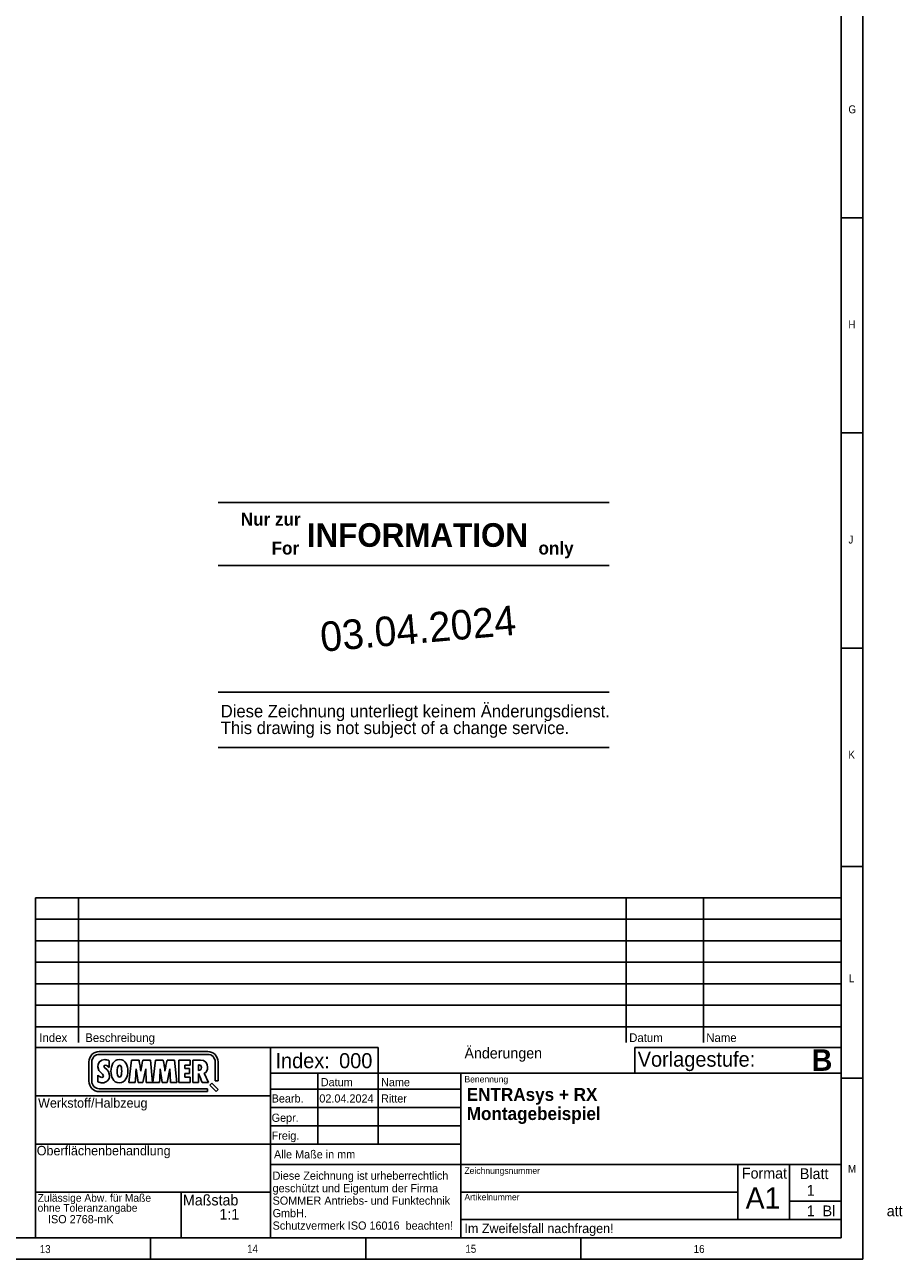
# Model space of a CAD drawing. Extents: x 5 to 844, y 5 to 589.
# Tile 23 of 25: x 641 to 844, y 5 to 292. Entities that reach past the tile are written whole.
import ezdxf
from ezdxf.enums import TextEntityAlignment as Align

# ---------------------------------------------------------------- set-up
doc = ezdxf.new("R2010")
doc.units = 0
doc.linetypes.add('SLD-DURCHGEHEND', pattern=[0])
doc.layers.get('0').update_dxf_attribs({"linetype": 'CONTINUOUS'})
doc.styles.add('SLDTEXTSTYLE0', font='ARIALBD.TTF', dxfattribs={"width": 0.948})
doc.styles.add('SLDTEXTSTYLE1', font='ARIAL.TTF', dxfattribs={"width": 0.948})
doc.styles.add('SLDTEXTSTYLE2', font='GOTHIC.TTF', dxfattribs={"width": 0.913})

# ---------------------------------------------------------------- blocks, each defined once
blk = doc.blocks.new('SW_NOTE_0')
at = {"color": 0, "linetype": 'CONTINUOUS', "insert": (0, 3.87), "char_height": 3, "attachment_point": 1, "style": 'SLDTEXTSTYLE0'}
blk.add_mtext('only', dxfattribs=at)
blk = doc.blocks.new('SW_NOTE_0_1')
at = {"color": 0, "linetype": 'CONTINUOUS', "insert": (0, 3.87), "char_height": 3, "attachment_point": 1, "style": 'SLDTEXTSTYLE0'}
blk.add_mtext('For', dxfattribs=at)
blk = doc.blocks.new('SW_NOTE_0_2')
at = {"color": 0, "linetype": 'SLD-DURCHGEHEND', "char_height": 2.9104, "attachment_point": 1, "style": 'SLDTEXTSTYLE1'}
for s, insert in [('Diese Zeichnung unterliegt keinem Änderungsdienst.', (0, 3.75)), ('This drawing is not subject of a change service.', (0, -0.13))]:
    blk.add_mtext(s, dxfattribs=dict(at, insert=insert))
blk = doc.blocks.new('SW_NOTE_0_3')
at = {"color": 0, "linetype": 'CONTINUOUS', "insert": (0, 7.09), "char_height": 5.5, "attachment_point": 1, "style": 'SLDTEXTSTYLE0'}
blk.add_mtext('INFORMATION', dxfattribs=at)
blk = doc.blocks.new('SW_NOTE_0_4')
at = {"color": 0, "linetype": 'SLD-DURCHGEHEND', "insert": (0, 3.87), "char_height": 3, "attachment_point": 1, "style": 'SLDTEXTSTYLE0'}
blk.add_mtext('Nur zur', dxfattribs=at)
blk = doc.blocks.new('BLOCK2')
at = {"color": 7, "linetype": 'SLD-DURCHGEHEND'}
for p, q in [((0, 56.92), (90.83, 56.92)), ((0, 42.32), (90.83, 42.32)), ((0, 12.9), (90.83, 12.9)), ((0, 0), (90.83, 0))]:
    blk.add_line(p, q, dxfattribs=at)
at = {"color": 171, "linetype": 'SLD-DURCHGEHEND'}
for name, p in [('SW_NOTE_0_4', (5.23, 50.69)), ('SW_NOTE_0_2', (0.58, 6.17))]:
    blk.add_blockref(name, p, dxfattribs=at)
at = {"color": 171, "linetype": 'CONTINUOUS'}
blk.add_blockref('SW_NOTE_0_3', (20.58, 45.06), dxfattribs=at)
at = {"color": 7, "linetype": 'CONTINUOUS'}
for name, p in [('SW_NOTE_0_1', (12.39, 43.99)), ('SW_NOTE_0', (74.4, 43.99))]:
    blk.add_blockref(name, p, dxfattribs=at)
at = {"color": 171, "linetype": 'CONTINUOUS', "style": 'SLDTEXTSTYLE1', "width": 0.948}
blk.add_attdef('AUTOATTR0', text='', height=6.88, rotation=5, dxfattribs=at).set_placement((24.19, 20.2), align=Align.BOTTOM_LEFT)
blk = doc.blocks.new('LOGO_SOMMER_2016_8')
for p, q in [((92, 30), (8, 30)), ((0, 22), (0, 7)), ((2.19, 7), (2.19, 22)), ((8, 27.81), (92, 27.81)), ((15.52, 17.59), (15.52, 22.9)), ((32.87, 23.44), (30.81, 6.04)), ((38.79, 23.44), (32.87, 23.44)), ((47.56, 23.44), (41.74, 23.44)), ((49.17, 6.04), (47.56, 23.44)), ((51.63, 23.44), (49.57, 6.04)), ((57.58, 23.44), (51.63, 23.44)), ((66.33, 23.44), (60.51, 23.44)), ((67.93, 6.04), (66.33, 23.44)), ((69.48, 23.44), (69.48, 6.04)), ((78.33, 23.44), (69.48, 23.44)), ((74.21, 16.85), (74.21, 19.37)), ((74.21, 19.37), (78.33, 19.37)), ((78.33, 19.37), (78.33, 23.44)), ((80.32, 23.44), (80.32, 6.07)), ((86.37, 23.44), (80.32, 23.44)), ((84.89, 15.4), (84.89, 19.67)), ((97.81, 22), (97.81, 7.19)), ((100, 7.19), (100, 22)), ((6.9, 11.82), (6.93, 11.82)), ((6.93, 11.82), (6.93, 6.48)), ((36.43, 16.7), (38.03, 6.04)), ((41.82, 6.04), (43.93, 16.6)), ((43.93, 16.6), (44.28, 6.04)), ((55.19, 16.7), (56.8, 6.04)), ((60.58, 6.04), (62.69, 16.6)), ((62.69, 16.6), (63.05, 6.04)), ((74.19, 10.14), (74.19, 12.96)), ((74.19, 12.96), (77.85, 12.96)), ((78.26, 10.14), (74.19, 10.14)), ((77.85, 16.85), (74.21, 16.85)), ((77.85, 12.96), (77.85, 16.85)), ((78.26, 6.04), (78.26, 10.14)), ((84.95, 15.4), (84.89, 15.4)), ((84.92, 6.07), (84.92, 12.96)), ((92.68, 6.04), (89.17, 13.34)), ((91.81, 1.19), (8, 1.19)), ((30.81, 6.04), (35.84, 6.04)), ((38.03, 6.04), (41.82, 6.04)), ((44.28, 6.04), (49.17, 6.04)), ((49.57, 6.04), (54.58, 6.04)), ((56.8, 6.04), (60.58, 6.04)), ((63.05, 6.04), (67.93, 6.04)), ((69.48, 6.04), (78.26, 6.04)), ((80.32, 6.07), (84.92, 6.07)), ((87.59, 6.04), (92.68, 6.04)), ((91.81, -1), (91.81, 1.19)), ((95.17, 5.38), (93.62, 3.84)), ((93.62, 3.84), (98.45, -1)), ((100, 0.55), (95.17, 5.38)), ((97.81, 7.19), (100, 7.19)), ((98.45, -1), (100, 0.55)), ((8, -1), (91.81, -1))]:
    blk.add_line(p, q)
for points in [[(8, 30), (3.58, 30), (0, 26.42), (0, 22)], [(100, 22), (100, 26.42), (96.42, 30), (92, 30)], [(2.19, 22), (2.19, 25.21), (4.8, 27.81), (8, 27.81)], [(12.24, 23.72), (8.81, 23.72), (6.88, 21.35), (6.88, 18.05)], [(11.5, 18.43), (11.5, 19.01), (12.19, 19.42), (12.7, 19.42)], [(15.52, 22.9), (14.63, 23.46), (13.28, 23.72), (12.24, 23.72)], [(12.7, 19.42), (13.92, 19.42), (14.81, 18.45), (15.52, 17.59)], [(23.63, 23.82), (18.83, 23.82), (17.05, 18.94), (17.05, 14.87)], [(21.83, 14.49), (21.83, 15.61), (22.03, 19.37), (23.63, 19.37)], [(30.2, 14.79), (30.2, 18.96), (28.59, 23.82), (23.63, 23.82)], [(23.63, 19.37), (25.19, 19.37), (25.36, 15.99), (25.36, 14.87)], [(39.6, 18.83), (39.38, 20.36), (39.02, 21.89), (38.79, 23.44)], [(41.74, 23.44), (41.1, 20.54), (40.6, 17.61), (40.11, 14.69)], [(58.37, 18.81), (58.14, 20.36), (57.79, 21.89), (57.58, 23.44)], [(60.51, 23.44), (59.87, 20.54), (59.36, 17.61), (58.88, 14.69)], [(84.89, 19.67), (84.97, 19.67), (85.05, 19.67), (85.12, 19.67)], [(85.12, 19.67), (86.24, 19.7), (87.18, 18.71), (87.18, 17.61)], [(91.89, 17.77), (91.89, 21.17), (89.83, 23.44), (86.37, 23.44)], [(92, 27.81), (95.21, 27.81), (97.81, 25.21), (97.81, 22)], [(6.88, 18.05), (6.88, 13.8), (11.3, 13.01), (11.3, 11.1)], [(9.95, 9.93), (8.88, 9.93), (7.51, 10.95), (6.9, 11.82)], [(11.3, 11.1), (11.3, 10.39), (10.59, 9.93), (9.95, 9.93)], [(10.26, 5.74), (13.74, 5.74), (15.93, 8.18), (15.93, 11.61)], [(15.93, 11.61), (15.93, 16.34), (11.5, 16.67), (11.5, 18.43)], [(17.05, 14.87), (17.05, 10.77), (18.5, 5.76), (23.46, 5.76)], [(23.56, 10.21), (22.11, 10.21), (21.83, 13.44), (21.83, 14.49)], [(23.46, 5.76), (28.21, 5.76), (30.2, 10.72), (30.2, 14.79)], [(25.36, 14.87), (25.36, 13.67), (25.26, 10.21), (23.56, 10.21)], [(35.84, 6.04), (36.07, 9.58), (36.35, 13.16), (36.43, 16.7)], [(40.11, 14.69), (39.93, 16.09), (39.83, 17.46), (39.6, 18.83)], [(54.58, 6.04), (54.84, 9.58), (55.12, 13.16), (55.19, 16.7)], [(58.88, 14.69), (58.7, 16.09), (58.6, 17.46), (58.37, 18.81)], [(84.92, 12.96), (86.06, 10.75), (86.73, 8.36), (87.59, 6.04)], [(87.18, 17.61), (87.18, 16.27), (86.27, 15.4), (84.95, 15.4)], [(89.17, 13.34), (91.07, 13.34), (91.89, 16.24), (91.89, 17.77)], [(0, 7), (0, 2.58), (3.58, -1), (8, -1)], [(8, 1.19), (4.8, 1.19), (2.19, 3.8), (2.19, 7)], [(6.93, 6.48), (8.07, 6.09), (9.04, 5.74), (10.26, 5.74)]]:
    blk.add_open_spline(points, degree=3)
blk = doc.blocks.new('SW_NOTE_0_6')
at = {"color": 0, "linetype": 'CONTINUOUS', "char_height": 1.9, "attachment_point": 1, "style": 'SLDTEXTSTYLE1'}
for s, insert in [('Diese Zeichnung ist urheberrechtlich', (0, 2.45)), ('geschützt und Eigentum der Firma', (0, -0.45)), ('SOMMER Antriebs- und Funktechnik', (0, -3.35)), ('GmbH.  ', (0, -6.25)), ('Schutzvermerk ISO 16016  beachten! ', (0, -9.15))]:
    blk.add_mtext(s, dxfattribs=dict(at, insert=insert))
blk = doc.blocks.new('SW_NOTE_0_7')
at = {"color": 0, "linetype": 'CONTINUOUS', "char_height": 1.8, "attachment_point": 1, "style": 'SLDTEXTSTYLE1'}
for s, insert in [('Zulässige Abw. für Maße', (0, 2.32)), ('ohne Toleranzangabe', (0, 0))]:
    blk.add_mtext(s, dxfattribs=dict(at, insert=insert))

msp = doc.modelspace()

# ---------------------------------------------------------------- linework, layer by layer
at = {"color": 7, "linetype": 'SLD-DURCHGEHEND'}
for p, q in [((836, 4.92), (836, 589)), ((831.001, 9.92), (831.001, 583.92)), ((836, 247), (831, 247)), ((831, 197), (836, 197)), ((836, 147), (831, 147)), ((831.001, 96.25), (836, 96.25)), ((643.801, 88.97), (643.801, 9.92)), ((831.001, 88.97), (643.801, 88.97)), ((653.801, 55.304), (653.801, 88.97)), ((781.001, 88.97), (781.001, 55.304)), ((799.001, 88.97), (799.001, 55.304)), ((831.001, 88.97), (831.001, 9.92)), ((831.001, 83.97), (643.801, 83.97)), ((831.001, 78.97), (643.801, 78.97)), ((831.001, 73.97), (643.801, 73.97)), ((831.001, 68.97), (643.801, 68.97)), ((643.801, 63.97), (831.001, 63.97)), ((831.001, 58.97), (643.801, 58.97)), ((643.801, 54.17), (723.401, 54.17)), ((698.401, 9.92), (698.401, 54.17)), ((723.401, 54.17), (723.401, 31.72)), ((831.001, 54.17), (783.001, 54.17)), ((783.001, 54.17), (783.001, 48.17)), ((831.001, 48.17), (698.401, 48.17)), ((709.401, 31.72), (709.401, 48.17)), ((742.601, 48.17), (742.601, 9.92)), ((831, 47), (836, 47)), ((742.601, 44.47), (698.401, 44.47)), ((698.401, 42.92), (643.801, 42.92)), ((742.601, 40.22), (698.401, 40.22)), ((742.601, 35.97), (698.401, 35.97)), ((698.401, 31.72), (643.801, 31.72)), ((742.601, 31.72), (698.401, 31.72)), ((698.401, 26.92), (831.001, 26.92)), ((807.001, 26.92), (807.001, 14.17)), ((819.001, 14.17), (819.001, 27.095)), ((698.401, 20.52), (643.801, 20.52)), ((677.601, 9.92), (677.601, 20.52)), ((807.001, 20.545), (742.601, 20.545)), ((831.001, 18.42), (819.001, 18.42)), ((742.601, 14.17), (831.001, 14.17)), ((10, 9.92), (831.001, 9.92)), ((643.801, 9.92), (831.001, 9.92)), ((670.5, 9.92), (670.5, 4.92)), ((720.5, 9.92), (720.5, 4.92)), ((770.5, 9.92), (770.5, 4.92)), ((5.175, 4.92), (836, 4.92)), ((649.073, 4.92), (836, 4.92))]:
    msp.add_line(p, q, dxfattribs=at)

# ---------------------------------------------------------------- block references
at = {"color": 7, "linetype": 'CONTINUOUS'}
ref = msp.add_blockref('BLOCK2', (686.247, 123.879), dxfattribs=at)
ref.add_attrib('AUTOATTR0', '03.04.2024', dxfattribs={"color": 7, "linetype": 'CONTINUOUS', "height": 6.8792, "rotation": 5, "style": 'SLDTEXTSTYLE1', "width": 0.948}).set_placement((710.434, 144.079), align=Align.BOTTOM_LEFT)
at = {"color": 7, "linetype": 'CONTINUOUS', "xscale": 0.3, "yscale": 0.3, "zscale": 0.3}
msp.add_blockref('LOGO_SOMMER_2016_8', (656.203, 44.212), dxfattribs=at)
at = {"color": 7, "linetype": 'CONTINUOUS'}
for name, p in [('SW_NOTE_0_6', (698.868, 22.86)), ('SW_NOTE_0_7', (644.27, 17.78))]:
    msp.add_blockref(name, p, dxfattribs=at)

# ---------------------------------------------------------------- texts
at = {"color": 7, "linetype": 'CONTINUOUS', "attachment_point": 1}
for s, insert, char_height, style in [('G', (832.667, 273.146), 1.852, 'SLDTEXTSTYLE2'), ('H', (832.667, 223.146), 1.852, 'SLDTEXTSTYLE2'), ('J', (832.667, 173.146), 1.852, 'SLDTEXTSTYLE2'), ('K', (832.667, 123.146), 1.852, 'SLDTEXTSTYLE2'), ('L', (832.785, 71.157), 1.852, 'SLDTEXTSTYLE2'), ('Index', (644.676, 57.436), 2, 'SLDTEXTSTYLE1'), ('Beschreibung', (655.339, 57.436), 2, 'SLDTEXTSTYLE1'), ('Datum', (781.724, 57.438), 2, 'SLDTEXTSTYLE1'), ('Name', (799.629, 57.438), 2, 'SLDTEXTSTYLE1'), ('Änderungen', (743.447, 54.103), 2.5, 'SLDTEXTSTYLE1'), ('Index:', (699.542, 52.841), 3.5, 'SLDTEXTSTYLE1'), ('000', (714.326, 52.841), 3.5, 'SLDTEXTSTYLE1'), ('Vorlagestufe:', (783.702, 53.19), 3.5, 'SLDTEXTSTYLE1'), ('B', (824.149, 53.726), 5, 'SLDTEXTSTYLE0'), ('Datum', (710.078, 47.05), 1.9, 'SLDTEXTSTYLE1'), ('Name', (724.073, 47.05), 1.9, 'SLDTEXTSTYLE1'), ('Benennung', (743.447, 47.521), 1.5, 'SLDTEXTSTYLE1'), ('Bearb.', (698.648, 43.262), 1.9, 'SLDTEXTSTYLE1'), ('02.04.2024', (709.733, 43.257), 1.9, 'SLDTEXTSTYLE1'), ('Ritter', (724.073, 43.257), 1.9, 'SLDTEXTSTYLE1'), ('ENTRAsys + RX', (743.981, 44.739), 3, 'SLDTEXTSTYLE0'), ('Werkstoff/Halbzeug', (644.377, 42.37), 2.2, 'SLDTEXTSTYLE1'), ('Montagebeispiel', (743.981, 40.297), 3, 'SLDTEXTSTYLE0'), ('Gepr.', (698.648, 38.779), 1.9, 'SLDTEXTSTYLE1'), ('Freig.', (698.648, 34.618), 1.9, 'SLDTEXTSTYLE1'), ('Oberflächenbehandlung', (644.073, 31.282), 2.2, 'SLDTEXTSTYLE1'), ('Alle Maße in mm', (699.192, 30.272), 1.9, 'SLDTEXTSTYLE1'), ('Zeichnungsnummer', (743.447, 26.277), 1.5, 'SLDTEXTSTYLE1'), ('Format', (807.91, 26.186), 2.5, 'SLDTEXTSTYLE1'), ('Blatt', (821.394, 26.067), 2.5, 'SLDTEXTSTYLE1'), ('M', (832.568, 26.876), 1.852, 'SLDTEXTSTYLE2'), ('Maßstab', (678.037, 19.944), 2.5, 'SLDTEXTSTYLE1'), ('Artikelnummer ', (743.447, 20.133), 1.5, 'SLDTEXTSTYLE1'), ('A1', (808.776, 21.667), 5, 'SLDTEXTSTYLE1'), ('1', (822.99, 22.208), 2.5, 'SLDTEXTSTYLE1'), ('1', (822.99, 17.428), 2.5, 'SLDTEXTSTYLE1'), ('Bl             att', (826.67, 17.428), 2.5, 'SLDTEXTSTYLE1'), ('ISO 2768-mK', (646.688, 15.196), 1.9, 'SLDTEXTSTYLE1'), ('1:1', (686.513, 16.649), 2.5, 'SLDTEXTSTYLE1'), ('Im Zweifelsfall nachfragen!', (743.447, 13.212), 2.2, 'SLDTEXTSTYLE1'), ('13', (644.771, 8.221), 1.8521, 'SLDTEXTSTYLE2'), ('14', (692.949, 8.288), 1.8521, 'SLDTEXTSTYLE2'), ('15', (743.669, 8.288), 1.8521, 'SLDTEXTSTYLE2'), ('16', (796.718, 8.258), 1.8521, 'SLDTEXTSTYLE2')]:
    msp.add_mtext(s, dxfattribs=dict(at, insert=insert, char_height=char_height, style=style))

doc.saveas('drawing.dxf')
